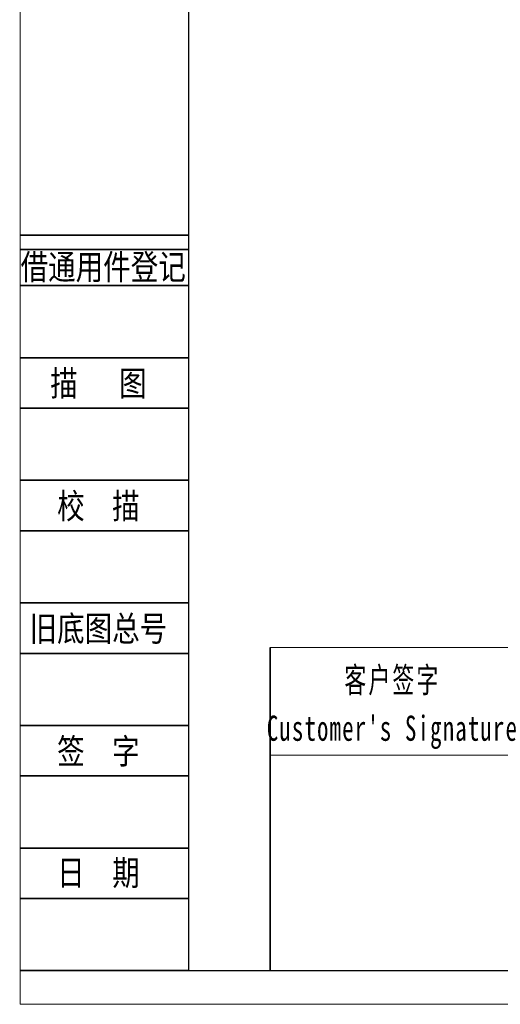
# Model space of a CAD drawing. Header units: millimetres. Extents: x 6126 to 6700, y -853 to -447.
# Tile 1 of 6: x 6126 to 6223, y -853 to -653. Entities that reach past the tile are written whole.
import ezdxf
from ezdxf.enums import TextEntityAlignment as Align

# ---------------------------------------------------------------- set-up
doc = ezdxf.new("R2010")
doc.units = ezdxf.units.MM
for name, color, linetype, lineweight in [('2细线层', 4, 'Continuous', 35), ('6文字层', 3, 'Continuous', 35), ('7标注层', 4, 'Continuous', 35), ('SLD-0', 7, 'Continuous', 18), ('图框_外框线', 7, 'Continuous', 18)]:
    doc.layers.add(name, color=color, linetype=linetype, lineweight=lineweight)
doc.styles.add('宋体', font='txt', dxfattribs={"width": 0.8})
doc.styles.add('标准', font='txt', dxfattribs={"width": 0.667})

msp = doc.modelspace()

# ---------------------------------------------------------------- linework, layer by layer
at = {"layer": '2细线层'}
for p, q in [((6125.549274, -696.429955), (6159.825774, -696.429955)), ((6125.549274, -699.358118), (6159.825774, -699.358118)), ((6125.549274, -706.678526), (6159.825774, -706.678526)), ((6125.549274, -721.319342), (6159.825774, -721.319342)), ((6125.549274, -731.567913), (6159.825774, -731.567913)), ((6125.549274, -746.208729), (6159.825774, -746.208729)), ((6125.549274, -756.4573), (6159.825774, -756.4573)), ((6125.549274, -771.098116), (6159.825774, -771.098116)), ((6125.549274, -781.346687), (6159.825774, -781.346687)), ((6125.549274, -795.987503), (6159.825774, -795.987503)), ((6125.549274, -806.236074), (6159.825774, -806.236074)), ((6125.549274, -820.87689), (6159.825774, -820.87689)), ((6125.549274, -831.125461), (6159.825774, -831.125461)), ((6125.549274, -845.766277), (6159.825774, -845.766277))]:
    msp.add_line(p, q, dxfattribs=at)
at = {"layer": '7标注层', "color": 0}
msp.add_line((6176.371045, -780.13521), (6176.371045, -845.766277), dxfattribs=at)
at = {"layer": '图框_外框线'}
for p, q in [((6176.371045, -780.13521), (6693.076219, -780.13521)), ((6176.371045, -802.036348), (6693.076219, -802.036348))]:
    msp.add_line(p, q, dxfattribs=at)
at = {"layer": '图框_外框线', "color": 3}
msp.add_lwpolyline([(6125.643054, -852.602821), (6699.912763, -852.602821), (6699.912763, -446.512098), (6125.643054, -446.512098)], close=True, dxfattribs=at)
at = {"layer": '图框_外框线', "color": 3, "lineweight": 25}
msp.add_lwpolyline([(6159.825774, -845.766277), (6693.076219, -845.766277), (6693.076219, -453.348642), (6159.825774, -453.348642)], close=True, dxfattribs=at)

# ---------------------------------------------------------------- texts
at = {"layer": '6文字层', "color": 3, "style": '宋体', "width": 0.8}
for s, p in [('借通用件登记', (6142.501652, -702.824207)), ('描   图', (6141.524755, -726.443627)), ('校  描', (6141.524755, -751.333014)), ('旧底图总号', (6141.524755, -776.222401)), ('签  字', (6141.524755, -801.111788)), ('日  期', (6141.533883, -825.855052))]:
    msp.add_text(s, height=5.1242856, dxfattribs=at).set_placement(p, align=Align.MIDDLE)
at = {"layer": 'SLD-0', "color": 1, "insert": (6201.214822, -784.187004), "char_height": 5.11026564, "width": 63.57223142, "attachment_point": 2, "line_spacing_factor": 1.15057, "style": '标准'}
msp.add_mtext("\\T1.1;客户签字\\PCustomer's Signature", dxfattribs=at)

doc.saveas('drawing.dxf')
